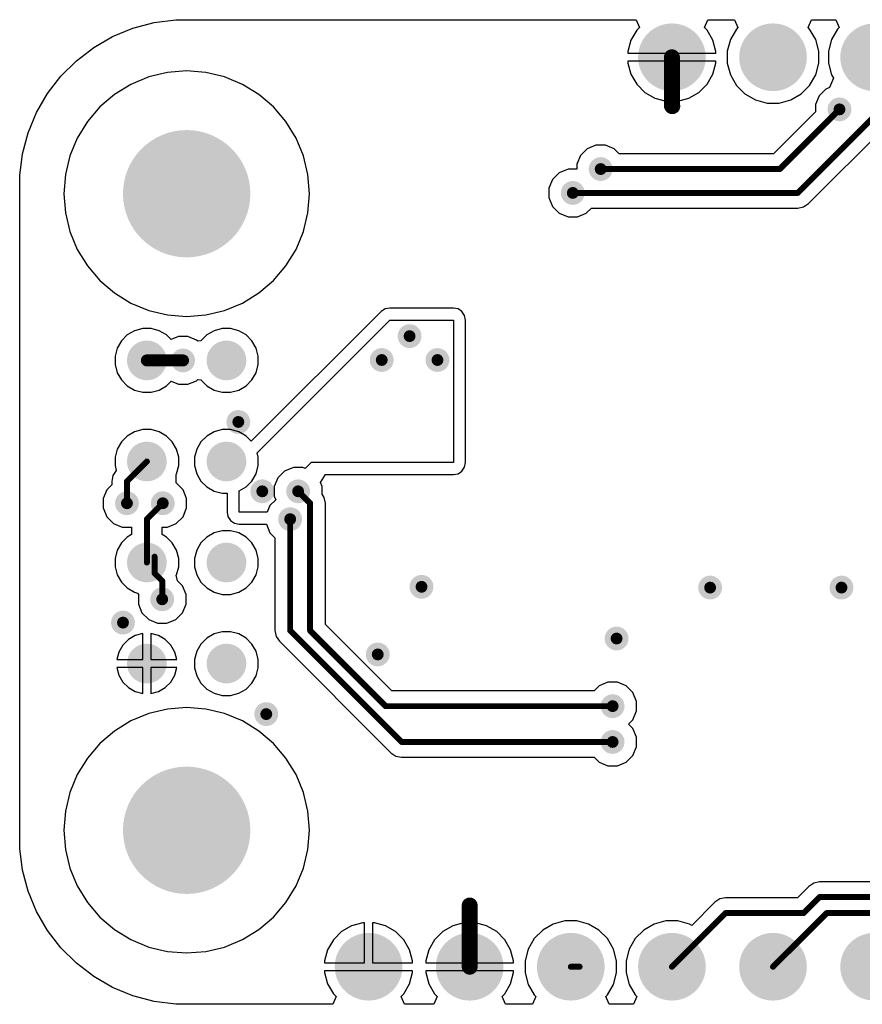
# Model space of a CAD drawing. Header units: inches. Extents: x 0.3 to 40.7, y 0.3 to 25.1.
# Tile 1 of 5: x 0.3 to 21.5, y 0.3 to 25.1. Entities that reach past the tile are written whole.
import ezdxf

# ---------------------------------------------------------------- set-up
doc = ezdxf.new("R2010")
doc.units = ezdxf.units.IN
for name, color, linetype in [('BOTTOM', 5, 'Continuous'), ('Pad Holes', 156, 'Continuous'), ('Via Holes', 16, 'Continuous')]:
    doc.layers.add(name, color=color, linetype=linetype)

# ---------------------------------------------------------------- blocks, each defined once
blk = doc.blocks.new('TP_1_00MM_B_3038')
at = {"layer": 'BOTTOM'}
h = blk.add_hatch(color=5, dxfattribs=at)
edge = h.paths.add_edge_path()
edge.add_arc((0, 0), 0.5, 0, 360)
blk = doc.blocks.new('TP_1_00MM_B_3039')
at = {"layer": 'BOTTOM'}
h = blk.add_hatch(color=5, dxfattribs=at)
edge = h.paths.add_edge_path()
edge.add_arc((0, 0), 0.5, 0, 360)
blk = doc.blocks.new('TP_1_00MM_B_3040')
at = {"layer": 'BOTTOM'}
h = blk.add_hatch(color=5, dxfattribs=at)
edge = h.paths.add_edge_path()
edge.add_arc((0, 0), 0.5, 0, 360)
blk = doc.blocks.new('TP_1_00MM_B_3041')
at = {"layer": 'BOTTOM'}
h = blk.add_hatch(color=5, dxfattribs=at)
edge = h.paths.add_edge_path()
edge.add_arc((0, 0), 0.5, 0, 360)
blk = doc.blocks.new('TP_1_00MM_B_3042')
at = {"layer": 'BOTTOM'}
h = blk.add_hatch(color=5, dxfattribs=at)
edge = h.paths.add_edge_path()
edge.add_arc((0, 0), 0.5, 0, 360)
blk = doc.blocks.new('TP_1_00MM_B_3043')
at = {"layer": 'BOTTOM'}
h = blk.add_hatch(color=5, dxfattribs=at)
edge = h.paths.add_edge_path()
edge.add_arc((0, 0), 0.5, 0, 360)
blk = doc.blocks.new('TP_1_00MM_B_3044')
at = {"layer": 'BOTTOM'}
h = blk.add_hatch(color=5, dxfattribs=at)
edge = h.paths.add_edge_path()
edge.add_arc((0, 0), 0.5, 0, 360)
blk = doc.blocks.new('TP_1_00MM_B_3045')
at = {"layer": 'BOTTOM'}
h = blk.add_hatch(color=5, dxfattribs=at)
edge = h.paths.add_edge_path()
edge.add_arc((0, 0), 0.5, 0, 360)
blk = doc.blocks.new('PIN_HEADER_2_54___VERT__1_4POS_F_________1_3077')
at = {"layer": 'BOTTOM'}
h = blk.add_hatch(color=5, dxfattribs=at)
edge = h.paths.add_edge_path()
edge.add_arc((-3.81, 0), 0.85, 0, 360)
h = blk.add_hatch(color=5, dxfattribs=at)
edge = h.paths.add_edge_path()
edge.add_arc((-1.27, 0), 0.85, 0, 360)
h = blk.add_hatch(color=5, dxfattribs=at)
edge = h.paths.add_edge_path()
edge.add_arc((1.27, 0), 0.85, 0, 360)
h = blk.add_hatch(color=5, dxfattribs=at)
edge = h.paths.add_edge_path()
edge.add_arc((3.81, 0), 0.85, 0, 360)
at = {"layer": 'Pad Holes'}
h = blk.add_hatch(color=7, dxfattribs=at)
edge = h.paths.add_edge_path()
edge.add_arc((-3.81, 0), 0.5, 0, 360)
h = blk.add_hatch(color=7, dxfattribs=at)
edge = h.paths.add_edge_path()
edge.add_arc((-1.27, 0), 0.5, 0, 360)
h = blk.add_hatch(color=7, dxfattribs=at)
edge = h.paths.add_edge_path()
edge.add_arc((1.27, 0), 0.5, 0, 360)
h = blk.add_hatch(color=7, dxfattribs=at)
edge = h.paths.add_edge_path()
edge.add_arc((3.81, 0), 0.5, 0, 360)
blk = doc.blocks.new('PIN_HEADER_2_54___VERT__1_10POS_3078')
at = {"layer": 'BOTTOM'}
h = blk.add_hatch(color=5, dxfattribs=at)
edge = h.paths.add_edge_path()
edge.add_arc((-11.43, 0), 0.85, 0, 360)
h = blk.add_hatch(color=5, dxfattribs=at)
edge = h.paths.add_edge_path()
edge.add_arc((-8.89, 0), 0.85, 0, 360)
h = blk.add_hatch(color=5, dxfattribs=at)
edge = h.paths.add_edge_path()
edge.add_arc((-6.35, 0), 0.85, 0, 360)
h = blk.add_hatch(color=5, dxfattribs=at)
edge = h.paths.add_edge_path()
edge.add_arc((-3.81, 0), 0.85, 0, 360)
h = blk.add_hatch(color=5, dxfattribs=at)
edge = h.paths.add_edge_path()
edge.add_arc((-1.27, 0), 0.85, 0, 360)
h = blk.add_hatch(color=5, dxfattribs=at)
edge = h.paths.add_edge_path()
edge.add_arc((1.27, 0), 0.85, 0, 360)
h = blk.add_hatch(color=5, dxfattribs=at)
edge = h.paths.add_edge_path()
edge.add_arc((3.81, 0), 0.85, 0, 360)
h = blk.add_hatch(color=5, dxfattribs=at)
edge = h.paths.add_edge_path()
edge.add_arc((6.35, 0), 0.85, 0, 360)
h = blk.add_hatch(color=5, dxfattribs=at)
edge = h.paths.add_edge_path()
edge.add_arc((8.89, 0), 0.85, 0, 360)
h = blk.add_hatch(color=5, dxfattribs=at)
edge = h.paths.add_edge_path()
edge.add_arc((11.43, 0), 0.85, 0, 360)
at = {"layer": 'Pad Holes'}
h = blk.add_hatch(color=7, dxfattribs=at)
edge = h.paths.add_edge_path()
edge.add_arc((-11.43, 0), 0.5, 0, 360)
h = blk.add_hatch(color=7, dxfattribs=at)
edge = h.paths.add_edge_path()
edge.add_arc((-8.89, 0), 0.5, 0, 360)
h = blk.add_hatch(color=7, dxfattribs=at)
edge = h.paths.add_edge_path()
edge.add_arc((-6.35, 0), 0.5, 0, 360)
h = blk.add_hatch(color=7, dxfattribs=at)
edge = h.paths.add_edge_path()
edge.add_arc((-3.81, 0), 0.5, 0, 360)
h = blk.add_hatch(color=7, dxfattribs=at)
edge = h.paths.add_edge_path()
edge.add_arc((-1.27, 0), 0.5, 0, 360)
h = blk.add_hatch(color=7, dxfattribs=at)
edge = h.paths.add_edge_path()
edge.add_arc((1.27, 0), 0.5, 0, 360)
h = blk.add_hatch(color=7, dxfattribs=at)
edge = h.paths.add_edge_path()
edge.add_arc((3.81, 0), 0.5, 0, 360)
h = blk.add_hatch(color=7, dxfattribs=at)
edge = h.paths.add_edge_path()
edge.add_arc((6.35, 0), 0.5, 0, 360)
h = blk.add_hatch(color=7, dxfattribs=at)
edge = h.paths.add_edge_path()
edge.add_arc((8.89, 0), 0.5, 0, 360)
h = blk.add_hatch(color=7, dxfattribs=at)
edge = h.paths.add_edge_path()
edge.add_arc((11.43, 0), 0.5, 0, 360)

msp = doc.modelspace()

# ---------------------------------------------------------------- hatches: boundary and pattern name
at = {"layer": 'BOTTOM'}
h = msp.add_hatch(color=5, dxfattribs=at)
edge = h.paths.add_edge_path()
edge.add_arc((20.9, 22.8), 0.3, 0, 360)
h = msp.add_hatch(color=5, dxfattribs=at)
edge = h.paths.add_edge_path()
edge.add_arc((4.5, 20.68), 1.5, 0, 360)
h = msp.add_hatch(color=5, dxfattribs=at)
edge = h.paths.add_edge_path()
edge.add_arc((14.9, 21.3), 0.3, 0, 360)
h = msp.add_hatch(color=5, dxfattribs=at)
edge = h.paths.add_edge_path()
edge.add_arc((14.2, 20.7), 0.3, 0, 360)
h = msp.add_hatch(color=5, dxfattribs=at)
edge = h.paths.add_edge_path()
edge.add_arc((10.1, 17.1), 0.3, 0, 360)
h = msp.add_hatch(color=5, dxfattribs=at)
edge = h.paths.add_edge_path()
edge.add_arc((4.41, 16.49), 0.3, 0, 360)
h = msp.add_hatch(color=5, dxfattribs=at)
edge = h.paths.add_edge_path()
edge.add_arc((9.4, 16.5), 0.3, 0, 360)
h = msp.add_hatch(color=5, dxfattribs=at)
edge = h.paths.add_edge_path()
edge.add_arc((10.8, 16.5), 0.3, 0, 360)
h = msp.add_hatch(color=5, dxfattribs=at)
edge = h.paths.add_edge_path()
edge.add_arc((5.798, 14.943), 0.3, 0, 360)
h = msp.add_hatch(color=5, dxfattribs=at)
edge = h.paths.add_edge_path()
edge.add_arc((6.4, 13.2), 0.3, 0, 360)
h = msp.add_hatch(color=5, dxfattribs=at)
edge = h.paths.add_edge_path()
edge.add_arc((7.3, 13.2), 0.3, 0, 360)
h = msp.add_hatch(color=5, dxfattribs=at)
edge = h.paths.add_edge_path()
edge.add_arc((3, 12.9), 0.3, 0, 360)
h = msp.add_hatch(color=5, dxfattribs=at)
edge = h.paths.add_edge_path()
edge.add_arc((3.9, 12.9), 0.3, 0, 360)
h = msp.add_hatch(color=5, dxfattribs=at)
edge = h.paths.add_edge_path()
edge.add_arc((7.1, 12.5), 0.3, 0, 360)
h = msp.add_hatch(color=5, dxfattribs=at)
edge = h.paths.add_edge_path()
edge.add_arc((10.4, 10.8), 0.3, 0, 360)
h = msp.add_hatch(color=5, dxfattribs=at)
edge = h.paths.add_edge_path()
edge.add_arc((17.65, 10.78), 0.3, 0, 360)
h = msp.add_hatch(color=5, dxfattribs=at)
edge = h.paths.add_edge_path()
edge.add_arc((20.95, 10.78), 0.3, 0, 360)
h = msp.add_hatch(color=5, dxfattribs=at)
edge = h.paths.add_edge_path()
edge.add_arc((3.886, 10.486), 0.3, 0, 360)
h = msp.add_hatch(color=5, dxfattribs=at)
edge = h.paths.add_edge_path()
edge.add_arc((2.9, 9.9), 0.3, 0, 360)
h = msp.add_hatch(color=5, dxfattribs=at)
edge = h.paths.add_edge_path()
edge.add_arc((15.3, 9.5), 0.3, 0, 360)
h = msp.add_hatch(color=5, dxfattribs=at)
edge = h.paths.add_edge_path()
edge.add_arc((9.3, 9.1), 0.3, 0, 360)
h = msp.add_hatch(color=5, dxfattribs=at)
edge = h.paths.add_edge_path()
edge.add_arc((15.2, 7.8), 0.3, 0, 360)
h = msp.add_hatch(color=5, dxfattribs=at)
edge = h.paths.add_edge_path()
edge.add_arc((6.5, 7.6), 0.3, 0, 360)
h = msp.add_hatch(color=5, dxfattribs=at)
edge = h.paths.add_edge_path()
edge.add_arc((15.2, 6.9), 0.3, 0, 360)
h = msp.add_hatch(color=5, dxfattribs=at)
edge = h.paths.add_edge_path()
edge.add_arc((4.5, 4.68), 1.5, 0, 360)
at = {"layer": 'Pad Holes'}
h = msp.add_hatch(color=7, dxfattribs=at)
edge = h.paths.add_edge_path()
edge.add_arc((4.5, 20.68), 1.6, 0, 360)
h = msp.add_hatch(color=7, dxfattribs=at)
edge = h.paths.add_edge_path()
edge.add_arc((4.5, 4.68), 1.6, 0, 360)
at = {"layer": 'Via Holes'}
h = msp.add_hatch(color=7, dxfattribs=at)
edge = h.paths.add_edge_path()
edge.add_arc((20.9, 22.8), 0.15, 0, 360)
h = msp.add_hatch(color=7, dxfattribs=at)
edge = h.paths.add_edge_path()
edge.add_arc((14.9, 21.3), 0.15, 0, 360)
h = msp.add_hatch(color=7, dxfattribs=at)
edge = h.paths.add_edge_path()
edge.add_arc((14.2, 20.7), 0.15, 0, 360)
h = msp.add_hatch(color=7, dxfattribs=at)
edge = h.paths.add_edge_path()
edge.add_arc((10.1, 17.1), 0.15, 0, 360)
h = msp.add_hatch(color=7, dxfattribs=at)
edge = h.paths.add_edge_path()
edge.add_arc((4.41, 16.49), 0.15, 0, 360)
h = msp.add_hatch(color=7, dxfattribs=at)
edge = h.paths.add_edge_path()
edge.add_arc((9.4, 16.5), 0.15, 0, 360)
h = msp.add_hatch(color=7, dxfattribs=at)
edge = h.paths.add_edge_path()
edge.add_arc((10.8, 16.5), 0.15, 0, 360)
h = msp.add_hatch(color=7, dxfattribs=at)
edge = h.paths.add_edge_path()
edge.add_arc((5.798, 14.943), 0.15, 0, 360)
h = msp.add_hatch(color=7, dxfattribs=at)
edge = h.paths.add_edge_path()
edge.add_arc((6.4, 13.2), 0.15, 0, 360)
h = msp.add_hatch(color=7, dxfattribs=at)
edge = h.paths.add_edge_path()
edge.add_arc((7.3, 13.2), 0.15, 0, 360)
h = msp.add_hatch(color=7, dxfattribs=at)
edge = h.paths.add_edge_path()
edge.add_arc((3, 12.9), 0.15, 0, 360)
h = msp.add_hatch(color=7, dxfattribs=at)
edge = h.paths.add_edge_path()
edge.add_arc((3.9, 12.9), 0.15, 0, 360)
h = msp.add_hatch(color=7, dxfattribs=at)
edge = h.paths.add_edge_path()
edge.add_arc((7.1, 12.5), 0.15, 0, 360)
h = msp.add_hatch(color=7, dxfattribs=at)
edge = h.paths.add_edge_path()
edge.add_arc((10.4, 10.8), 0.15, 0, 360)
h = msp.add_hatch(color=7, dxfattribs=at)
edge = h.paths.add_edge_path()
edge.add_arc((17.65, 10.78), 0.15, 0, 360)
h = msp.add_hatch(color=7, dxfattribs=at)
edge = h.paths.add_edge_path()
edge.add_arc((20.95, 10.78), 0.15, 0, 360)
h = msp.add_hatch(color=7, dxfattribs=at)
edge = h.paths.add_edge_path()
edge.add_arc((3.886, 10.486), 0.15, 0, 360)
h = msp.add_hatch(color=7, dxfattribs=at)
edge = h.paths.add_edge_path()
edge.add_arc((2.9, 9.9), 0.15, 0, 360)
h = msp.add_hatch(color=7, dxfattribs=at)
edge = h.paths.add_edge_path()
edge.add_arc((15.3, 9.5), 0.15, 0, 360)
h = msp.add_hatch(color=7, dxfattribs=at)
edge = h.paths.add_edge_path()
edge.add_arc((9.3, 9.1), 0.15, 0, 360)
h = msp.add_hatch(color=7, dxfattribs=at)
edge = h.paths.add_edge_path()
edge.add_arc((15.2, 7.8), 0.15, 0, 360)
h = msp.add_hatch(color=7, dxfattribs=at)
edge = h.paths.add_edge_path()
edge.add_arc((6.5, 7.6), 0.15, 0, 360)
h = msp.add_hatch(color=7, dxfattribs=at)
edge = h.paths.add_edge_path()
edge.add_arc((15.2, 6.9), 0.15, 0, 360)

# ---------------------------------------------------------------- linework, layer by layer
at = {"layer": 'BOTTOM'}
for p, q in [((3.68, 24.982), (4.225, 25.054)), ((4.225, 25.054), (4.5, 25.054)), ((4.5, 25.054), (15.79, 25.054)), ((15.79, 25.054), (15.873, 24.854)), ((17.507, 24.854), (17.59, 25.054)), ((17.59, 25.054), (18.265, 25.054)), ((18.265, 25.054), (18.348, 24.854)), ((20.112, 24.854), (20.195, 25.054)), ((20.195, 25.054), (20.805, 25.054)), ((20.805, 25.054), (20.888, 24.854)), ((2.641, 24.63), (3.149, 24.84)), ((3.149, 24.84), (3.68, 24.982)), ((15.807, 24.788), (15.661, 24.536)), ((15.873, 24.854), (15.807, 24.788)), ((17.573, 24.788), (17.507, 24.854)), ((17.719, 24.536), (17.573, 24.788)), ((18.31, 24.816), (18.158, 24.554)), ((18.348, 24.854), (18.31, 24.816)), ((20.15, 24.816), (20.112, 24.854)), ((20.302, 24.554), (20.15, 24.816)), ((20.85, 24.816), (20.698, 24.554)), ((20.888, 24.854), (20.85, 24.816)), ((2.165, 24.355), (2.641, 24.63)), ((15.661, 24.536), (15.586, 24.255)), ((17.794, 24.255), (17.719, 24.536)), ((18.158, 24.554), (18.08, 24.261)), ((20.38, 24.261), (20.302, 24.554)), ((20.698, 24.554), (20.62, 24.261)), ((1.729, 24.02), (2.165, 24.355)), ((15.586, 24.255), (15.586, 24.21)), ((17.794, 24.21), (17.794, 24.255)), ((18.08, 24.261), (18.08, 23.959)), ((20.38, 23.959), (20.38, 24.261)), ((20.62, 24.261), (20.62, 23.959)), ((1.34, 23.631), (1.729, 24.02)), ((15.586, 24.21), (17.794, 24.21)), ((16.59, 24.01), (15.586, 24.01)), ((15.586, 24.01), (15.586, 23.965)), ((16.59, 23.006), (16.59, 24.01)), ((17.794, 24.01), (16.79, 24.01)), ((16.79, 24.01), (16.79, 23.006)), ((17.794, 23.965), (17.794, 24.01)), ((4.5, 23.765), (4.017, 23.727)), ((4.983, 23.727), (4.5, 23.765)), ((15.586, 23.965), (15.661, 23.684)), ((17.719, 23.684), (17.794, 23.965)), ((18.08, 23.959), (18.158, 23.666)), ((20.302, 23.666), (20.38, 23.959)), ((20.62, 23.959), (20.698, 23.666)), ((1.005, 23.195), (1.34, 23.631)), ((3.547, 23.614), (3.1, 23.428)), ((4.017, 23.727), (3.547, 23.614)), ((5.453, 23.614), (4.983, 23.727)), ((5.9, 23.428), (5.453, 23.614)), ((15.661, 23.684), (15.807, 23.432)), ((17.573, 23.432), (17.719, 23.684)), ((18.158, 23.666), (18.31, 23.404)), ((20.15, 23.404), (20.302, 23.666)), ((20.745, 23.584), (20.652, 23.347)), ((20.698, 23.666), (20.745, 23.585)), ((20.745, 23.585), (20.745, 23.584)), ((3.1, 23.428), (2.687, 23.175)), ((6.313, 23.175), (5.9, 23.428)), ((15.807, 23.432), (16.012, 23.227)), ((17.368, 23.227), (17.573, 23.432)), ((18.31, 23.404), (18.524, 23.19)), ((19.936, 23.19), (20.15, 23.404)), ((20.56, 23.309), (20.391, 23.14)), ((20.652, 23.347), (20.56, 23.309)), ((0.73, 22.719), (1.005, 23.195)), ((2.687, 23.175), (2.319, 22.861)), ((6.681, 22.861), (6.313, 23.175)), ((16.012, 23.227), (16.264, 23.081)), ((16.264, 23.081), (16.545, 23.006)), ((16.835, 23.006), (17.116, 23.081)), ((17.116, 23.081), (17.368, 23.227)), ((18.524, 23.19), (18.786, 23.038)), ((18.786, 23.038), (19.079, 22.96)), ((19.381, 22.96), (19.674, 23.038)), ((19.674, 23.038), (19.936, 23.19)), ((20.391, 23.14), (20.3, 22.919)), ((2.319, 22.861), (2.005, 22.493)), ((6.995, 22.493), (6.681, 22.861)), ((16.545, 23.006), (16.59, 23.006)), ((16.79, 23.006), (16.835, 23.006)), ((19.079, 22.96), (19.381, 22.96)), ((20.3, 22.919), (20.3, 22.741)), ((0.52, 22.211), (0.73, 22.719)), ((20.3, 22.741), (19.242, 21.682)), ((2.005, 22.493), (1.752, 22.08)), ((7.248, 22.08), (6.995, 22.493)), ((20.12, 20.43), (22.085, 22.394)), ((0.378, 21.68), (0.52, 22.211)), ((1.752, 22.08), (1.566, 21.633)), ((7.434, 21.633), (7.248, 22.08)), ((14.56, 21.809), (14.391, 21.64)), ((14.781, 21.9), (14.56, 21.809)), ((15.019, 21.9), (14.781, 21.9)), ((15.24, 21.809), (15.019, 21.9)), ((15.366, 21.682), (15.24, 21.809)), ((0.306, 21.135), (0.378, 21.68)), ((1.566, 21.633), (1.453, 21.163)), ((7.547, 21.163), (7.434, 21.633)), ((14.391, 21.64), (14.3, 21.419)), ((19.242, 21.682), (15.366, 21.682)), ((14.081, 21.3), (13.86, 21.209)), ((14.3, 21.3), (14.081, 21.3)), ((14.3, 21.419), (14.3, 21.3)), ((0.306, 20.86), (0.306, 21.135)), ((1.453, 21.163), (1.416, 20.68)), ((7.585, 20.68), (7.547, 21.163)), ((13.691, 21.04), (13.6, 20.819)), ((13.86, 21.209), (13.691, 21.04)), ((0.306, 4.5), (0.306, 20.86)), ((13.6, 20.819), (13.6, 20.581)), ((1.416, 20.68), (1.453, 20.197)), ((7.547, 20.197), (7.585, 20.68)), ((13.6, 20.581), (13.691, 20.36)), ((13.691, 20.36), (13.86, 20.191)), ((14.54, 20.191), (14.666, 20.318)), ((14.666, 20.318), (19.85, 20.318)), ((19.85, 20.318), (19.996, 20.347)), ((19.996, 20.347), (20.12, 20.43)), ((1.453, 20.197), (1.566, 19.727)), ((7.434, 19.727), (7.547, 20.197)), ((13.86, 20.191), (14.081, 20.1)), ((14.081, 20.1), (14.319, 20.1)), ((14.319, 20.1), (14.54, 20.191)), ((1.566, 19.727), (1.752, 19.28)), ((7.248, 19.28), (7.434, 19.727)), ((1.752, 19.28), (2.005, 18.867)), ((6.995, 18.867), (7.248, 19.28)), ((2.005, 18.867), (2.319, 18.499)), ((6.681, 18.499), (6.995, 18.867)), ((2.319, 18.499), (2.687, 18.185)), ((6.313, 18.185), (6.681, 18.499)), ((2.687, 18.185), (3.1, 17.932)), ((5.9, 17.932), (6.313, 18.185)), ((3.1, 17.932), (3.547, 17.746)), ((5.453, 17.746), (5.9, 17.932)), ((3.547, 17.746), (4.017, 17.633)), ((4.017, 17.633), (4.5, 17.596)), ((4.5, 17.596), (4.983, 17.633)), ((4.983, 17.633), (5.453, 17.746)), ((9.384, 17.716), (6.124, 14.457)), ((9.483, 17.783), (9.384, 17.716)), ((9.384, 17.716), (9.384, 17.716)), ((9.6, 17.806), (9.483, 17.783)), ((11.2, 17.806), (9.6, 17.806)), ((11.317, 17.783), (11.2, 17.806)), ((11.416, 17.716), (11.317, 17.783)), ((11.483, 17.617), (11.416, 17.716)), ((11.506, 17.5), (11.483, 17.617)), ((6.269, 14.169), (9.6, 17.5)), ((9.6, 17.5), (11.2, 17.5)), ((11.2, 17.5), (11.2, 13.926)), ((11.506, 13.926), (11.506, 17.5)), ((3.009, 17.13), (2.86, 16.981)), ((3.191, 17.235), (3.009, 17.13)), ((3.395, 17.29), (3.191, 17.235)), ((3.605, 17.29), (3.395, 17.29)), ((3.809, 17.235), (3.605, 17.29)), ((3.991, 17.13), (3.809, 17.235)), ((4.107, 17.014), (3.991, 17.13)), ((4.291, 17.09), (4.107, 17.014)), ((4.529, 17.09), (4.291, 17.09)), ((4.75, 16.999), (4.529, 17.09)), ((5.009, 17.13), (4.86, 16.981)), ((5.191, 17.235), (5.009, 17.13)), ((5.395, 17.29), (5.191, 17.235)), ((5.605, 17.29), (5.395, 17.29)), ((5.809, 17.235), (5.605, 17.29)), ((5.991, 17.13), (5.809, 17.235)), ((6.14, 16.981), (5.991, 17.13)), ((2.86, 16.981), (2.755, 16.799)), ((4.778, 16.97), (4.75, 16.999)), ((4.86, 16.981), (4.778, 16.97)), ((6.246, 16.799), (6.14, 16.981)), ((2.755, 16.799), (2.7, 16.595)), ((2.7, 16.595), (2.7, 16.385)), ((6.3, 16.595), (6.246, 16.799)), ((6.3, 16.385), (6.3, 16.595)), ((2.7, 16.385), (2.755, 16.181)), ((6.246, 16.181), (6.3, 16.385)), ((2.755, 16.181), (2.86, 15.999)), ((6.14, 15.999), (6.246, 16.181)), ((2.86, 15.999), (3.009, 15.85)), ((3.009, 15.85), (3.191, 15.745)), ((3.809, 15.745), (3.991, 15.85)), ((3.991, 15.85), (4.107, 15.966)), ((4.107, 15.966), (4.291, 15.89)), ((4.291, 15.89), (4.529, 15.89)), ((4.529, 15.89), (4.75, 15.981)), ((4.75, 15.981), (4.778, 16.01)), ((4.778, 16.01), (4.86, 15.999)), ((4.86, 15.999), (5.009, 15.85)), ((5.009, 15.85), (5.191, 15.745)), ((5.809, 15.745), (5.991, 15.85)), ((5.991, 15.85), (6.14, 15.999)), ((3.191, 15.745), (3.395, 15.69)), ((3.395, 15.69), (3.605, 15.69)), ((3.605, 15.69), (3.809, 15.745)), ((5.191, 15.745), (5.395, 15.69)), ((5.395, 15.69), (5.605, 15.69)), ((5.605, 15.69), (5.809, 15.745)), ((3.191, 14.695), (3.009, 14.59)), ((3.395, 14.75), (3.191, 14.695)), ((3.605, 14.75), (3.395, 14.75)), ((3.809, 14.695), (3.605, 14.75)), ((3.991, 14.59), (3.809, 14.695)), ((5.191, 14.695), (5.009, 14.59)), ((5.395, 14.75), (5.191, 14.695)), ((5.605, 14.75), (5.395, 14.75)), ((5.809, 14.695), (5.605, 14.75)), ((5.991, 14.59), (5.809, 14.695)), ((2.86, 14.441), (2.755, 14.259)), ((3.009, 14.59), (2.86, 14.441)), ((4.14, 14.441), (3.991, 14.59)), ((4.245, 14.259), (4.14, 14.441)), ((4.86, 14.441), (4.755, 14.259)), ((5.009, 14.59), (4.86, 14.441)), ((6.124, 14.457), (5.991, 14.59)), ((2.755, 14.259), (2.7, 14.055)), ((4.3, 14.055), (4.245, 14.259)), ((4.755, 14.259), (4.7, 14.055)), ((6.3, 14.055), (6.269, 14.169)), ((2.7, 14.055), (2.7, 13.845)), ((4.3, 13.845), (4.3, 14.055)), ((4.7, 14.055), (4.7, 13.845)), ((6.3, 13.845), (6.3, 14.055)), ((7.626, 13.926), (7.476, 13.776)), ((11.2, 13.926), (7.626, 13.926)), ((11.483, 13.809), (11.506, 13.926)), ((2.73, 13.72), (2.647, 13.596)), ((2.7, 13.845), (2.733, 13.723)), ((2.733, 13.723), (2.73, 13.72)), ((4.237, 13.626), (4.245, 13.641)), ((4.24, 13.409), (4.237, 13.626)), ((4.245, 13.641), (4.3, 13.845)), ((4.7, 13.845), (4.755, 13.641)), ((4.755, 13.641), (4.86, 13.459)), ((6.14, 13.459), (6.246, 13.641)), ((6.246, 13.641), (6.3, 13.845)), ((6.96, 13.709), (6.791, 13.54)), ((7.181, 13.8), (6.96, 13.709)), ((7.419, 13.8), (7.181, 13.8)), ((7.476, 13.776), (7.419, 13.8)), ((7.858, 13.42), (7.99, 13.62)), ((7.99, 13.62), (11.2, 13.62)), ((11.2, 13.62), (11.317, 13.643)), ((11.317, 13.643), (11.416, 13.71)), ((11.416, 13.71), (11.483, 13.809)), ((2.618, 13.366), (2.491, 13.24)), ((2.647, 13.596), (2.618, 13.45)), ((2.618, 13.45), (2.618, 13.366)), ((4.409, 13.24), (4.24, 13.409)), ((4.86, 13.459), (5.009, 13.31)), ((5.991, 13.31), (6.14, 13.459)), ((6.791, 13.54), (6.7, 13.319)), ((7.9, 13.319), (7.858, 13.42)), ((2.491, 13.24), (2.4, 13.019)), ((4.5, 13.019), (4.409, 13.24)), ((5.009, 13.31), (5.191, 13.205)), ((5.191, 13.205), (5.395, 13.15)), ((5.395, 13.15), (5.514, 13.15)), ((5.514, 13.15), (5.514, 12.68)), ((5.82, 13.211), (5.991, 13.31)), ((5.82, 12.68), (5.82, 13.211)), ((6.7, 13.319), (6.7, 13.081)), ((7.9, 13.127), (7.9, 13.319)), ((7.955, 13.044), (7.9, 13.127)), ((2.4, 13.019), (2.4, 12.781)), ((4.5, 12.781), (4.5, 13.019)), ((6.739, 12.987), (6.591, 12.84)), ((6.7, 13.081), (6.739, 12.987)), ((7.984, 12.898), (7.955, 13.044)), ((7.984, 9.856), (7.984, 12.898)), ((2.4, 12.781), (2.491, 12.56)), ((4.409, 12.56), (4.5, 12.781)), ((5.514, 12.68), (5.538, 12.563)), ((6.525, 12.68), (5.82, 12.68)), ((6.591, 12.84), (6.525, 12.68)), ((2.491, 12.56), (2.66, 12.391)), ((2.66, 12.391), (2.881, 12.3)), ((4.019, 12.3), (4.24, 12.391)), ((4.24, 12.391), (4.409, 12.56)), ((5.538, 12.563), (5.604, 12.464)), ((5.604, 12.464), (5.703, 12.397)), ((5.703, 12.397), (5.82, 12.374)), ((2.881, 12.3), (3.118, 12.3)), ((3.118, 12.3), (3.118, 12.113)), ((3.882, 12.113), (3.882, 12.3)), ((3.882, 12.3), (4.019, 12.3)), ((5.191, 12.155), (5.009, 12.05)), ((5.395, 12.21), (5.191, 12.155)), ((5.605, 12.21), (5.395, 12.21)), ((5.809, 12.155), (5.605, 12.21)), ((5.991, 12.05), (5.809, 12.155)), ((5.82, 12.374), (6.503, 12.374)), ((6.503, 12.374), (6.591, 12.16)), ((6.591, 12.16), (6.718, 12.034)), ((2.86, 11.901), (2.755, 11.719)), ((3.009, 12.05), (2.86, 11.901)), ((3.118, 12.113), (3.009, 12.05)), ((3.991, 12.05), (3.882, 12.113)), ((4.14, 11.901), (3.991, 12.05)), ((4.245, 11.719), (4.14, 11.901)), ((4.86, 11.901), (4.755, 11.719)), ((5.009, 12.05), (4.86, 11.901)), ((6.14, 11.901), (5.991, 12.05)), ((6.246, 11.719), (6.14, 11.901)), ((6.718, 12.034), (6.718, 9.7)), ((2.755, 11.719), (2.7, 11.515)), ((4.3, 11.515), (4.245, 11.719)), ((4.755, 11.719), (4.7, 11.515)), ((6.3, 11.515), (6.246, 11.719)), ((2.7, 11.515), (2.7, 11.305)), ((4.3, 11.305), (4.3, 11.515)), ((4.7, 11.515), (4.7, 11.305)), ((6.3, 11.305), (6.3, 11.515)), ((2.7, 11.305), (2.755, 11.101)), ((4.245, 11.101), (4.3, 11.305)), ((4.7, 11.305), (4.755, 11.101)), ((6.246, 11.101), (6.3, 11.305)), ((2.755, 11.101), (2.86, 10.919)), ((2.86, 10.919), (3.009, 10.77)), ((4.24, 11.091), (4.245, 11.101)), ((4.267, 10.953), (4.24, 11.091)), ((4.395, 10.826), (4.267, 10.953)), ((4.755, 11.101), (4.86, 10.919)), ((4.86, 10.919), (5.009, 10.77)), ((5.991, 10.77), (6.14, 10.919)), ((6.14, 10.919), (6.246, 11.101)), ((3.009, 10.77), (3.191, 10.665)), ((3.191, 10.665), (3.267, 10.644)), ((3.267, 10.644), (3.286, 10.605)), ((4.486, 10.605), (4.395, 10.826)), ((5.009, 10.77), (5.191, 10.665)), ((5.191, 10.665), (5.395, 10.61)), ((5.605, 10.61), (5.809, 10.665)), ((5.809, 10.665), (5.991, 10.77)), ((3.286, 10.605), (3.286, 10.367)), ((4.486, 10.367), (4.486, 10.605)), ((5.395, 10.61), (5.605, 10.61)), ((3.286, 10.367), (3.377, 10.146)), ((4.395, 10.146), (4.486, 10.367)), ((3.377, 10.146), (3.546, 9.977)), ((3.546, 9.977), (3.767, 9.886)), ((4.005, 9.886), (4.226, 9.977)), ((4.226, 9.977), (4.395, 10.146)), ((3.767, 9.886), (4.005, 9.886)), ((5.395, 9.67), (5.191, 9.615)), ((5.605, 9.67), (5.395, 9.67)), ((5.809, 9.615), (5.605, 9.67)), ((6.718, 9.7), (6.747, 9.554)), ((9.658, 8.182), (7.984, 9.856)), ((3.037, 9.473), (2.897, 9.333)), ((3.209, 9.573), (3.037, 9.473)), ((3.4, 9.624), (3.209, 9.573)), ((3.4, 8.97), (3.4, 9.624)), ((3.791, 9.573), (3.6, 9.624)), ((3.6, 9.624), (3.6, 8.97)), ((3.963, 9.473), (3.791, 9.573)), ((4.103, 9.333), (3.963, 9.473)), ((5.009, 9.51), (4.86, 9.361)), ((5.191, 9.615), (5.009, 9.51)), ((5.991, 9.51), (5.809, 9.615)), ((6.14, 9.361), (5.991, 9.51)), ((6.747, 9.554), (6.83, 9.43)), ((6.83, 9.43), (9.63, 6.63)), ((2.797, 9.161), (2.746, 8.97)), ((2.897, 9.333), (2.797, 9.161)), ((4.203, 9.161), (4.103, 9.333)), ((4.254, 8.97), (4.203, 9.161)), ((4.755, 9.179), (4.7, 8.975)), ((4.86, 9.361), (4.755, 9.179)), ((6.246, 9.179), (6.14, 9.361)), ((6.3, 8.975), (6.246, 9.179)), ((2.746, 8.97), (3.4, 8.97)), ((3.6, 8.97), (4.254, 8.97)), ((4.7, 8.975), (4.7, 8.765)), ((6.3, 8.765), (6.3, 8.975)), ((3.4, 8.77), (2.746, 8.77)), ((2.746, 8.77), (2.797, 8.579)), ((3.4, 8.116), (3.4, 8.77)), ((4.254, 8.77), (3.6, 8.77)), ((3.6, 8.77), (3.6, 8.116)), ((4.203, 8.579), (4.254, 8.77)), ((4.7, 8.765), (4.755, 8.561)), ((6.246, 8.561), (6.3, 8.765)), ((2.797, 8.579), (2.897, 8.407)), ((4.103, 8.407), (4.203, 8.579)), ((4.755, 8.561), (4.86, 8.379)), ((6.14, 8.379), (6.246, 8.561)), ((2.897, 8.407), (3.037, 8.267)), ((3.037, 8.267), (3.209, 8.167)), ((3.209, 8.167), (3.4, 8.116)), ((3.6, 8.116), (3.791, 8.167)), ((3.791, 8.167), (3.963, 8.267)), ((3.963, 8.267), (4.103, 8.407)), ((4.86, 8.379), (5.009, 8.23)), ((5.009, 8.23), (5.191, 8.125)), ((5.809, 8.125), (5.991, 8.23)), ((5.991, 8.23), (6.14, 8.379)), ((14.734, 8.182), (9.658, 8.182)), ((14.86, 8.309), (14.734, 8.182)), ((15.081, 8.4), (14.86, 8.309)), ((15.319, 8.4), (15.081, 8.4)), ((15.54, 8.309), (15.319, 8.4)), ((15.709, 8.14), (15.54, 8.309)), ((5.191, 8.125), (5.395, 8.07)), ((5.395, 8.07), (5.605, 8.07)), ((5.605, 8.07), (5.809, 8.125)), ((15.8, 7.919), (15.709, 8.14)), ((4.017, 7.727), (3.547, 7.614)), ((4.5, 7.765), (4.017, 7.727)), ((4.983, 7.727), (4.5, 7.765)), ((5.453, 7.614), (4.983, 7.727)), ((15.709, 7.46), (15.8, 7.681)), ((15.8, 7.681), (15.8, 7.919)), ((3.1, 7.428), (2.687, 7.175)), ((3.547, 7.614), (3.1, 7.428)), ((5.9, 7.428), (5.453, 7.614)), ((6.313, 7.175), (5.9, 7.428)), ((15.599, 7.35), (15.709, 7.46)), ((15.709, 7.24), (15.599, 7.35)), ((15.8, 7.019), (15.709, 7.24)), ((2.687, 7.175), (2.319, 6.861)), ((6.681, 6.861), (6.313, 7.175)), ((15.8, 6.781), (15.8, 7.019)), ((2.319, 6.861), (2.005, 6.493)), ((6.995, 6.493), (6.681, 6.861)), ((15.709, 6.56), (15.8, 6.781)), ((2.005, 6.493), (1.752, 6.08)), ((7.248, 6.08), (6.995, 6.493)), ((9.63, 6.63), (9.754, 6.547)), ((9.754, 6.547), (9.9, 6.518)), ((9.9, 6.518), (14.734, 6.518)), ((14.734, 6.518), (14.86, 6.391)), ((15.54, 6.391), (15.709, 6.56)), ((14.86, 6.391), (15.081, 6.3)), ((15.081, 6.3), (15.319, 6.3)), ((15.319, 6.3), (15.54, 6.391)), ((1.752, 6.08), (1.566, 5.633)), ((7.434, 5.633), (7.248, 6.08)), ((1.566, 5.633), (1.453, 5.163)), ((7.547, 5.163), (7.434, 5.633)), ((1.453, 5.163), (1.416, 4.68)), ((7.585, 4.68), (7.547, 5.163)), ((0.306, 4.225), (0.306, 4.5)), ((1.416, 4.68), (1.453, 4.197)), ((7.547, 4.197), (7.585, 4.68)), ((0.378, 3.68), (0.306, 4.225)), ((1.453, 4.197), (1.566, 3.727)), ((7.434, 3.727), (7.547, 4.197)), ((1.566, 3.727), (1.752, 3.28)), ((7.248, 3.28), (7.434, 3.727)), ((0.52, 3.149), (0.378, 3.68)), ((1.752, 3.28), (2.005, 2.867)), ((6.995, 2.867), (7.248, 3.28)), ((20.13, 3.27), (19.842, 2.982)), ((20.254, 3.353), (20.13, 3.27)), ((20.4, 3.382), (20.254, 3.353)), ((22.142, 3.382), (20.4, 3.382)), ((0.73, 2.641), (0.52, 3.149)), ((18.04, 2.982), (17.894, 2.953)), ((19.842, 2.982), (18.04, 2.982)), ((2.005, 2.867), (2.319, 2.499)), ((6.681, 2.499), (6.995, 2.867)), ((17.77, 2.87), (17.189, 2.29)), ((17.894, 2.953), (17.77, 2.87)), ((1.005, 2.165), (0.73, 2.641)), ((2.319, 2.499), (2.687, 2.185)), ((6.313, 2.185), (6.681, 2.499)), ((8.644, 2.279), (8.392, 2.133)), ((8.925, 2.354), (8.644, 2.279)), ((8.97, 2.354), (8.925, 2.354)), ((8.97, 1.35), (8.97, 2.354)), ((9.215, 2.354), (9.17, 2.354)), ((9.17, 2.354), (9.17, 1.35)), ((9.496, 2.279), (9.215, 2.354)), ((9.748, 2.133), (9.496, 2.279)), ((11.184, 2.279), (10.932, 2.133)), ((11.465, 2.354), (11.184, 2.279)), ((11.51, 2.354), (11.465, 2.354)), ((11.51, 1.35), (11.51, 2.354)), ((11.755, 2.354), (11.71, 2.354)), ((11.71, 2.354), (11.71, 1.35)), ((12.036, 2.279), (11.755, 2.354)), ((12.288, 2.133), (12.036, 2.279)), ((13.706, 2.322), (13.444, 2.17)), ((13.999, 2.4), (13.706, 2.322)), ((14.301, 2.4), (13.999, 2.4)), ((14.594, 2.322), (14.301, 2.4)), ((14.856, 2.17), (14.594, 2.322)), ((16.246, 2.322), (15.984, 2.17)), ((16.539, 2.4), (16.246, 2.322)), ((16.841, 2.4), (16.539, 2.4)), ((17.134, 2.322), (16.841, 2.4)), ((17.189, 2.29), (17.134, 2.322)), ((1.34, 1.729), (1.005, 2.165)), ((2.687, 2.185), (3.1, 1.932)), ((5.9, 1.932), (6.313, 2.185)), ((8.392, 2.133), (8.187, 1.928)), ((9.953, 1.928), (9.748, 2.133)), ((10.932, 2.133), (10.727, 1.928)), ((12.493, 1.928), (12.288, 2.133)), ((13.444, 2.17), (13.23, 1.956)), ((15.07, 1.956), (14.856, 2.17)), ((15.984, 2.17), (15.77, 1.956)), ((3.1, 1.932), (3.547, 1.746)), ((3.547, 1.746), (4.017, 1.633)), ((4.983, 1.633), (5.453, 1.746)), ((5.453, 1.746), (5.9, 1.932)), ((8.187, 1.928), (8.041, 1.676)), ((10.099, 1.676), (9.953, 1.928)), ((10.727, 1.928), (10.581, 1.676)), ((12.639, 1.676), (12.493, 1.928)), ((13.23, 1.956), (13.078, 1.694)), ((15.222, 1.694), (15.07, 1.956)), ((15.77, 1.956), (15.618, 1.694)), ((1.729, 1.34), (1.34, 1.729)), ((4.017, 1.633), (4.5, 1.596)), ((4.5, 1.596), (4.983, 1.633)), ((8.041, 1.676), (7.966, 1.395)), ((10.174, 1.395), (10.099, 1.676)), ((10.581, 1.676), (10.506, 1.395)), ((12.714, 1.395), (12.639, 1.676)), ((13.078, 1.694), (13, 1.401)), ((15.3, 1.401), (15.222, 1.694)), ((15.618, 1.694), (15.54, 1.401)), ((2.165, 1.005), (1.729, 1.34)), ((7.966, 1.395), (7.966, 1.35)), ((7.966, 1.35), (8.97, 1.35)), ((9.17, 1.35), (10.174, 1.35)), ((10.174, 1.35), (10.174, 1.395)), ((10.506, 1.395), (10.506, 1.35)), ((10.506, 1.35), (11.51, 1.35)), ((11.71, 1.35), (12.714, 1.35)), ((12.714, 1.35), (12.714, 1.395)), ((13, 1.401), (13, 1.099)), ((15.3, 1.099), (15.3, 1.401)), ((15.54, 1.401), (15.54, 1.099)), ((2.641, 0.73), (2.165, 1.005)), ((10.174, 1.15), (7.966, 1.15)), ((7.966, 1.15), (7.966, 1.105)), ((7.966, 1.105), (8.041, 0.824)), ((10.099, 0.824), (10.174, 1.105)), ((10.174, 1.105), (10.174, 1.15)), ((12.714, 1.15), (10.506, 1.15)), ((10.506, 1.15), (10.506, 1.105)), ((10.506, 1.105), (10.581, 0.824)), ((12.639, 0.824), (12.714, 1.105)), ((12.714, 1.105), (12.714, 1.15)), ((13, 1.099), (13.078, 0.806)), ((15.222, 0.806), (15.3, 1.099)), ((15.54, 1.099), (15.618, 0.806)), ((8.041, 0.824), (8.187, 0.572)), ((9.953, 0.572), (10.099, 0.824)), ((10.581, 0.824), (10.727, 0.572)), ((12.493, 0.572), (12.639, 0.824)), ((13.078, 0.806), (13.23, 0.544)), ((15.07, 0.544), (15.222, 0.806)), ((15.618, 0.806), (15.77, 0.544)), ((3.149, 0.52), (2.641, 0.73)), ((3.68, 0.378), (3.149, 0.52)), ((8.253, 0.506), (8.17, 0.306)), ((8.187, 0.572), (8.253, 0.506)), ((9.887, 0.506), (9.953, 0.572)), ((9.97, 0.306), (9.887, 0.506)), ((10.793, 0.506), (10.71, 0.306)), ((10.727, 0.572), (10.793, 0.506)), ((12.427, 0.506), (12.493, 0.572)), ((12.51, 0.306), (12.427, 0.506)), ((13.268, 0.506), (13.185, 0.306)), ((13.23, 0.544), (13.268, 0.506)), ((15.032, 0.506), (15.07, 0.544)), ((15.115, 0.306), (15.032, 0.506)), ((15.808, 0.506), (15.725, 0.306)), ((15.77, 0.544), (15.808, 0.506)), ((4.225, 0.306), (3.68, 0.378)), ((4.5, 0.306), (4.225, 0.306)), ((8.17, 0.306), (4.5, 0.306)), ((10.71, 0.306), (9.97, 0.306)), ((13.185, 0.306), (12.51, 0.306)), ((15.725, 0.306), (15.115, 0.306))]:
    msp.add_line(p, q, dxfattribs=at)
for points, const_width in [([(16.69, 22.89), (16.69, 24.11)], 0.4), ([(16.69, 22.89), (16.7, 22.88)], 0.4), ([(19.4, 21.3), (20.9, 22.8)], 0.15), ([(19.85, 20.7), (21.926, 22.776)], 0.15), ([(14.9, 21.3), (19.4, 21.3)], 0.15), ([(14.2, 20.7), (19.85, 20.7)], 0.15), ([(3.5, 16.49), (4.41, 16.49)], 0.3), ([(3, 13.45), (3.5, 13.95)], 0.15), ([(3, 12.9), (3, 13.45)], 0.15), ([(7.3, 13.2), (7.602, 12.898)], 0.15), ([(3.5, 12.5), (3.9, 12.9)], 0.15), ([(7.602, 9.698), (7.602, 12.898)], 0.15), ([(3.5, 11.41), (3.5, 12.5)], 0.15), ([(7.1, 9.7), (7.1, 12.5)], 0.15), ([(3.694, 11.14), (3.694, 11.557)], 0.15), ([(3.694, 11.14), (3.886, 10.948)], 0.15), ([(3.886, 10.486), (3.886, 10.948)], 0.15), ([(7.1, 9.7), (9.9, 6.9)], 0.15), ([(7.602, 9.698), (9.5, 7.8)], 0.15), ([(9.5, 7.8), (15.2, 7.8)], 0.15), ([(9.9, 6.9), (15.2, 6.9)], 0.15), ([(11.61, 1.25), (11.61, 2.79)], 0.4), ([(20, 2.6), (20.4, 3)], 0.15), ([(20.4, 3), (22.3, 3)], 0.15), ([(16.69, 1.25), (18.04, 2.6)], 0.15), ([(18.04, 2.6), (20, 2.6)], 0.15), ([(19.23, 1.25), (20.58, 2.6)], 0.15), ([(20.58, 2.6), (22.5, 2.6)], 0.15), ([(14.15, 1.25), (14.37, 1.25)], 0.15)]:
    msp.add_lwpolyline(points, dxfattribs=dict(at, const_width=const_width))
for points, const_width in [([(16.59, 24.11, 1), (16.79, 24.11, 1)], 0.2), ([(16.59, 22.89, 1), (16.79, 22.89, 1)], 0.2), ([(16.59, 22.89, 1), (16.79, 22.89, 1)], 0.2), ([(16.6, 22.88, 1), (16.8, 22.88, 1)], 0.2), ([(20.862, 22.8, 1), (20.937, 22.8, 1)], 0.075), ([(14.863, 21.3, 1), (14.938, 21.3, 1)], 0.075), ([(19.362, 21.3, 1), (19.437, 21.3, 1)], 0.075), ([(19.362, 21.3, 1), (19.437, 21.3, 1)], 0.075), ([(14.162, 20.7, 1), (14.238, 20.7, 1)], 0.075), ([(19.813, 20.7, 1), (19.888, 20.7, 1)], 0.075), ([(19.813, 20.7, 1), (19.888, 20.7, 1)], 0.075), ([(3.425, 16.49, 1), (3.575, 16.49, 1)], 0.15), ([(4.335, 16.49, 1), (4.485, 16.49, 1)], 0.15), ([(3.463, 13.95, 1), (3.538, 13.95, 1)], 0.075), ([(2.962, 13.45, 1), (3.037, 13.45, 1)], 0.075), ([(2.962, 13.45, 1), (3.037, 13.45, 1)], 0.075), ([(7.263, 13.2, 1), (7.338, 13.2, 1)], 0.075), ([(2.962, 12.9, 1), (3.037, 12.9, 1)], 0.075), ([(3.862, 12.9, 1), (3.938, 12.9, 1)], 0.075), ([(7.565, 12.898, 1), (7.64, 12.898, 1)], 0.075), ([(7.565, 12.898, 1), (7.64, 12.898, 1)], 0.075), ([(3.463, 12.5, 1), (3.538, 12.5, 1)], 0.075), ([(3.463, 12.5, 1), (3.538, 12.5, 1)], 0.075), ([(7.063, 12.5, 1), (7.138, 12.5, 1)], 0.075), ([(3.463, 11.41, 1), (3.538, 11.41, 1)], 0.075), ([(3.656, 11.557, 1), (3.731, 11.557, 1)], 0.075), ([(3.656, 11.14, 1), (3.731, 11.14, 1)], 0.075), ([(3.656, 11.14, 1), (3.731, 11.14, 1)], 0.075), ([(3.849, 10.948, 1), (3.924, 10.948, 1)], 0.075), ([(3.849, 10.948, 1), (3.924, 10.948, 1)], 0.075), ([(3.849, 10.486, 1), (3.924, 10.486, 1)], 0.075), ([(7.063, 9.7, 1), (7.138, 9.7, 1)], 0.075), ([(7.063, 9.7, 1), (7.138, 9.7, 1)], 0.075), ([(7.565, 9.698, 1), (7.64, 9.698, 1)], 0.075), ([(7.565, 9.698, 1), (7.64, 9.698, 1)], 0.075), ([(9.463, 7.8, 1), (9.538, 7.8, 1)], 0.075), ([(9.463, 7.8, 1), (9.538, 7.8, 1)], 0.075), ([(15.162, 7.8, 1), (15.238, 7.8, 1)], 0.075), ([(9.863, 6.9, 1), (9.938, 6.9, 1)], 0.075), ([(9.863, 6.9, 1), (9.938, 6.9, 1)], 0.075), ([(15.162, 6.9, 1), (15.238, 6.9, 1)], 0.075), ([(11.51, 2.79, 1), (11.71, 2.79, 1)], 0.2), ([(20.362, 3, 1), (20.438, 3, 1)], 0.075), ([(20.362, 3, 1), (20.438, 3, 1)], 0.075), ([(18.003, 2.6, 1), (18.078, 2.6, 1)], 0.075), ([(18.003, 2.6, 1), (18.078, 2.6, 1)], 0.075), ([(19.963, 2.6, 1), (20.038, 2.6, 1)], 0.075), ([(19.963, 2.6, 1), (20.038, 2.6, 1)], 0.075), ([(20.543, 2.6, 1), (20.618, 2.6, 1)], 0.075), ([(20.543, 2.6, 1), (20.618, 2.6, 1)], 0.075), ([(11.51, 1.25, 1), (11.71, 1.25, 1)], 0.2), ([(14.113, 1.25, 1), (14.188, 1.25, 1)], 0.075), ([(14.333, 1.25, 1), (14.408, 1.25, 1)], 0.075), ([(16.653, 1.25, 1), (16.728, 1.25, 1)], 0.075), ([(19.193, 1.25, 1), (19.268, 1.25, 1)], 0.075)]:
    msp.add_lwpolyline(points, format="xyb", close=True, dxfattribs=dict(at, const_width=const_width))

# ---------------------------------------------------------------- block references
for name, p in [('PIN_HEADER_2_54___VERT__1_4POS_F_________1_3077', (20.5, 24.11)), ('TP_1_00MM_B_3042', (5.5, 16.49)), ('TP_1_00MM_B_3044', (5.5, 13.95)), ('TP_1_00MM_B_3045', (5.5, 11.41)), ('TP_1_00MM_B_3043', (5.5, 8.87)), ('PIN_HEADER_2_54___VERT__1_10POS_3078', (20.5, 1.25))]:
    msp.add_blockref(name, p)
at = {"rotation": 90}
for name, p in [('TP_1_00MM_B_3038', (3.5, 16.49)), ('TP_1_00MM_B_3041', (3.5, 13.95)), ('TP_1_00MM_B_3040', (3.5, 11.41)), ('TP_1_00MM_B_3039', (3.5, 8.87))]:
    msp.add_blockref(name, p, dxfattribs=at)

doc.saveas('drawing.dxf')
